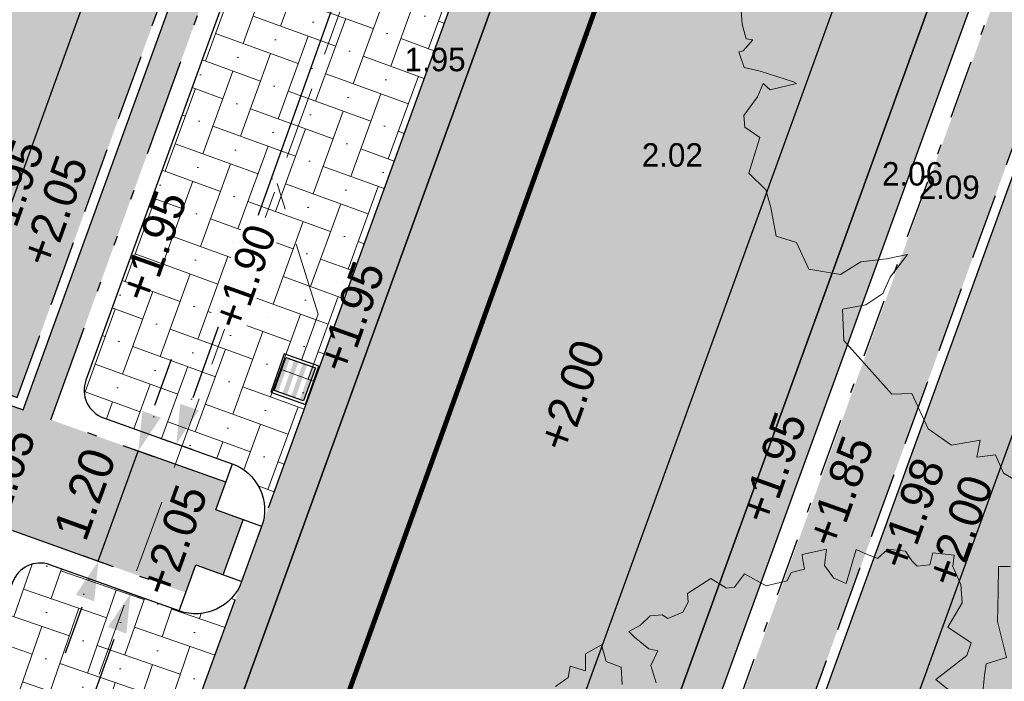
# Model space of a CAD drawing. Header units: metres. Extents: x 134157 to 138734, y 451157 to 455772.
# Tile 236 of 256: x 136431 to 136441, y 453449 to 453456. Entities that reach past the tile are written whole.
import ezdxf

# ---------------------------------------------------------------- set-up
doc = ezdxf.new("R2010")
doc.units = ezdxf.units.M
for name, pattern in [('CENTER__G5', [2.4, 1.5, -0.3, 0.3, -0.3]), ('DASHDOT__G2', [1.2, 0.6, -0.3, 0, -0.3]), ('HIDDEN__G5', [1.125, 0.75, -0.375]), ('TR18X20__G2', [2.5999999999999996, 1, -0.4, 0, -0.4, 0, -0.4, 0, -0.4])]:
    doc.linetypes.add(name, pattern=pattern)
doc.layers.add('-DR-alg-hulplijnen kantverharding asflast nieuwe fietsstraat', color=7, linetype='Continuous', true_color=0xff9429, plot=False)
doc.layers.add('-DR-alg-hulplijnen waterbergende groenvakken', color=141, linetype='Continuous', plot=False)
for name, color, linetype, lineweight in [('-DR-bs-boom', 253, 'Continuous', 13), ('-DR-nw-rio-HWA 125', 170, 'HIDDEN__G5', 13), ('-DR-nw-vh-arc-tegels 300x300x45', 253, 'Continuous', 9)]:
    doc.layers.add(name, color=color, linetype=linetype, lineweight=lineweight)
for name, color, linetype in [('-DR-bs-rio-DWA Jutfaseweg', 253, 'Continuous'), ('-DR-bs-txt-hoogtemaat', 253, 'Continuous'), ('-DR-nw-maatvoering', 3, 'Continuous'), ('-DR-nw-rio-HWA 160', 170, 'CENTER__G5'), ('-DR-nw-rio-straatkolk parkeervak', 1, 'Continuous'), ('-DR-nw-txt-hoogtemaat', 2, 'Continuous'), ('-DR-nw-vh-band 10x20 ob', 2, 'HIDDEN__G5'), ('-DR-nw-vh-band 18-20x25', 2, 'TR18X20__G2'), ('-DR-nw-vh-band 18-20x25 hoekblok R 0.50 uitwendig', 2, 'Continuous'), ('-DR-nw-vh-band 5-20x25', 2, 'DASHDOT__G2'), ('-DR-nw-vh-kantverharding', 3, 'Continuous')]:
    doc.layers.add(name, color=color, linetype=linetype)
doc.layers.add('-DR-nw-gr-arc-beplanting', color=7, linetype='Continuous', true_color=0xe5f0e7)
doc.layers.add('-DR-nw-gr-arc-gras', color=7, linetype='Continuous', true_color=0xb5d5a4)
for name, color, linetype, lineweight, true_color in [('-DR-nw-vh-arc-asfalt fietsstraat rood', 7, 'Continuous', 9, 0xdfbfc7), ('-DR-nw-vh-arc-sbs df Drainflow', 7, 'Continuous', 9, 0xb9747c), ('-DR-nw-vh-arc-sbs kf bruinrood rabat halfsteens', 7, 'Continuous', 9, 0xb88485)]:
    doc.layers.add(name, color=color, linetype=linetype, lineweight=lineweight, true_color=true_color)
doc.layers.add('-DR-nw-vh-arc-halfverharding stabilizer', color=7, linetype='Continuous', lineweight=9, true_color=0xe2e1c1, transparency=0.1)
doc.layers.add('-DR-nw-vh-kantverharding halfverharding stabilizer', color=7, linetype='Continuous', true_color=0xe2e1c1, transparency=0.1)
doc.styles.add('Drong', font='txt', dxfattribs={"height": 1.8})
doc.dimstyles.new('Drong', dxfattribs={"dimtxt": 1.8, "dimasz": 2.5, "dimexe": 0, "dimexo": 0, "dimgap": 0.9, "dimtad": 1, "dimzin": 0, "dimdsep": 46, "dimtxsty": 'Drong', "dimblk": 'dimblk-wit', "dimcen": 0, "dimse1": 1, "dimse2": 1, "dimclrd": 256, "dimclre": 1, "dimclrt": 7, "dimadec": 0, "dimazin": 0, "dimtfac": 1, "dimtmove": 0, "dimatfit": 3, "dimfxl": 1, "dimtolj": 1, "dimtzin": 0, "dimarcsym": 0})
pattern_1 = [(115.3356253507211, (136419.7180158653, 453326.2367068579), (-0.2236810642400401, -0.1059037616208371), [0.06, -0.187485]), (205.3356253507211, (136419.7180158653, 453326.2367068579), (0.1059037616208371, -0.22368106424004), [0.06, -0.187485])]

# ---------------------------------------------------------------- blocks, each defined once
blk = doc.blocks.new('Boom bestaand 1')
for points in [[(-0.4013764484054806, 0.2901714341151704), (-0.4056142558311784, 0.2802872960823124), (-0.3837182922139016, 0.2704032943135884), (-0.3589967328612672, 0.2591071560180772), (-0.3250928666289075, 0.2534590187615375), (-0.327212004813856, 0.2336908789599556), (-0.3180296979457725, 0.228042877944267), (-0.3010777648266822, 0.2188648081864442)], [(-0.2947208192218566, 0.2047446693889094), (-0.3321562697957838, 0.1849765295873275), (-0.3413385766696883, 0.2202768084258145), (-0.350520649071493, 0.2287488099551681), (-0.3724168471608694, 0.2146288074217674), (-0.3879560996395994, 0.2358089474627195), (-0.4042018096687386, 0.2414569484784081), (-0.4225661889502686, 0.2414569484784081), (-0.4315337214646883, 0.2467254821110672), (-0.4415591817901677, 0.229188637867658), (-0.4324549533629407, 0.2223948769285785), (-0.435986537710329, 0.2110987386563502), (-0.4423434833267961, 0.2082747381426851), (-0.4530205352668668, 0.2066837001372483), (-0.4612717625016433, 0.1920817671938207), (-0.457176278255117, 0.18003446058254), (-0.4670650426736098, 0.170150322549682), (-0.472715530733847, 0.1652082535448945), (-0.4472877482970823, 0.1440281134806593), (-0.4564700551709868, 0.1355561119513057), (-0.4705966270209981, 0.1320260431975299), (-0.4840167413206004, 0.1397921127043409), (-0.4882547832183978, 0.1171998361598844), (-0.4847231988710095, 0.1157878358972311), (-0.4748346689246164, 0.1136699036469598), (-0.4769535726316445, 0.1009617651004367), (-0.4713028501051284, 0.09460769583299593), (-0.4748346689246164, 0.0748395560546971), (-0.4931990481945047, 0.06071941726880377), (-0.4854294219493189, 0.04730521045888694), (-0.4875485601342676, 0.04024520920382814), (-0.5016751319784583, 0.03036107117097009), (-0.4974370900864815, 0.00494493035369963), (-0.4896674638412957, 0.002120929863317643), (-0.4832352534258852, -0.006023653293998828), (-0.4832352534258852, -0.0211265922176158), (-0.4885680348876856, -0.02468023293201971), (-0.4921233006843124, -0.03534115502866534), (-0.4876793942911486, -0.04689045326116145), (-0.4867905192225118, -0.05932826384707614), (-0.4796799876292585, -0.05666299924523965), (-0.4645700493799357, -0.04866734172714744), (-0.459237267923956, -0.04156006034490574), (-0.449460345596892, -0.05310935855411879), (-0.4325726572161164, -0.05488624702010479)], [(-0.4438616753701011, -0.08442230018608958), (-0.4591129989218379, -0.0788789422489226), (-0.4694125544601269, -0.08976781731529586), (-0.4852582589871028, -0.08739209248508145), (-0.4834755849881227, -0.1044182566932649), (-0.4690165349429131, -0.1107536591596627), (-0.4787219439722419, -0.1222364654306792), (-0.4698088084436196, -0.1279778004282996), (-0.4666397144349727, -0.1420344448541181)], [(-0.1899934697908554, -0.4440884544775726), (-0.1778364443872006, -0.4484763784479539), (-0.1639910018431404, -0.4505016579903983), (-0.1606139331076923, -0.4451010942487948), (-0.1548731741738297, -0.4572524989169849), (-0.1555486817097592, -0.4613030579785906), (-0.1400145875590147, -0.4626531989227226), (-0.1312346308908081, -0.4505016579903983), (-0.1096221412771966, -0.4258612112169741), (-0.1072582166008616, -0.4238359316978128), (-0.1116481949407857, -0.448814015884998), (-0.1194152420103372, -0.4525269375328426), (-0.1102974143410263, -0.4619780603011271), (-0.09917651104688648, -0.4806846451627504), (-0.0889794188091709, -0.4840821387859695), (-0.07470325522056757, -0.4752485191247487), (-0.04819058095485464, -0.4976722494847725), (-0.02779592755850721, -0.489518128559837), (-0.01080061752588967, -0.4915566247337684), (0.01571205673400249, -0.4976722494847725), (0.02862852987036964, -0.4827231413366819), (0.05582116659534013, -0.4820436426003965), (0.071993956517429, -0.4570290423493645), (0.06901628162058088, -0.4348673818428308), (0.07565379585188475, -0.4119102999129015), (0.07964846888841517, -0.3923569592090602), (0.09273351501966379, -0.4155685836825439), (0.1039107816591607, -0.4277820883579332), (0.107454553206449, -0.4465849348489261), (0.1024933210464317, -0.4680038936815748), (0.1298861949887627, -0.4784885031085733), (0.1932751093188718, -0.4575098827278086), (0.2000920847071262, -0.4399570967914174), (0.2363148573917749, -0.4392229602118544), (0.2586511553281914, -0.4253239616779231), (0.2652219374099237, -0.3991058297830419), (0.2784183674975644, -0.4080994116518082), (0.2832172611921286, -0.3913114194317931), (0.3018123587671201, -0.3913114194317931), (0.326405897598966, -0.3733243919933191)]]:
    blk.add_lwpolyline(points)
blk = doc.blocks.new('*U659')
h = blk.add_hatch(color=256)
h.dxf.hatch_style = 1
h.paths.add_polyline_path([(-0.1584753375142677, 0.4662534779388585), (-0.1982552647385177, 0.4803013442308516), (-0.317714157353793, 0.1420246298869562), (-0.2779342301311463, 0.127976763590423)])
h.paths.add_polyline_path([(-0.07007549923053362, 0.435035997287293), (-0.114275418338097, 0.4506447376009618), (-0.2337343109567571, 0.1123680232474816), (-0.1895343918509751, 0.0967592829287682)])
h.paths.add_polyline_path([(0.01832433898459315, 0.4038185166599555), (-0.02587558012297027, 0.4194272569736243), (-0.1453344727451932, 0.08115054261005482), (-0.1011345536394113, 0.06554180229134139)])
h.paths.add_polyline_path([(0.1023041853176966, 0.3741619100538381), (0.06252425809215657, 0.3882097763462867), (-0.05693463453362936, 0.04993306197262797), (-0.0171547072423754, 0.03588519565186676)])
for points in [[(0, 0), (0.138189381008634, 0.391316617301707), (-0.2154099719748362, 0.5161865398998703), (-0.3535993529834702, 0.1248699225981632)], [(-0.0171547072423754, 0.03588519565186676), (-0.317714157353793, 0.1420246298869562), (-0.1982552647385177, 0.4803013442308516), (0.1023041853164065, 0.3741619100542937)]]:
    blk.add_lwpolyline(points, close=True)
blk = doc.blocks.new('dimblk-wit')
at = {"color": 7}
blk.add_line((2.842170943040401e-14, -0.3333333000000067), (-2.842170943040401e-14, 0.3333333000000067), dxfattribs=at)
blk.add_solid([(0, 0), (-0.7999999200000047, 0.1999999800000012), (-0.7999999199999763, -0.1999999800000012)], dxfattribs=at)
blk = doc.blocks.new('*D708')
at = {"layer": '-DR-nw-maatvoering', "lineweight": -2, "transparency": 16777216}
blk.add_line((136444.2290497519, 453483.4437334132), (136433.0558796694, 453452.1770357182), dxfattribs=at)
at = {"layer": 'Defpoints', "color": 0, "transparency": 16777216}
for p in [(136444.5977402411, 453483.842947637), (136432.8876247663, 453451.7061957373), (136433.0880603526, 453451.6345699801)]:
    blk.add_point(p, dxfattribs=at)
at = {"layer": '-DR-nw-maatvoering', "lineweight": -2, "transparency": 16777216, "xscale": 0.5, "yscale": 0.5, "zscale": 0.5}
for p, rotation in [((136444.3973046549, 453483.9145733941), 70.33562535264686), ((136432.8876247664, 453451.7061957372), 250.3356253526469)]:
    blk.add_blockref('dimblk-wit', p, dxfattribs=dict(at, rotation=rotation))
at = {"layer": '-DR-nw-maatvoering', "color": 7, "transparency": 16777216, "insert": (136438.2999829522, 453467.9327705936), "char_height": 0.36, "attachment_point": 5, "rotation": 70.33562535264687, "style": 'Drong'}
blk.add_mtext('\\A1;34.20', dxfattribs=at)
blk = doc.blocks.new('*D709')
at = {"layer": '-DR-nw-maatvoering', "lineweight": -2, "transparency": 16777216}
blk.add_line((136432.248531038, 453449.7036033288), (136426.5488731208, 453434.0125736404), dxfattribs=at)
at = {"layer": 'Defpoints', "color": 0, "transparency": 16777216}
for p in [(136432.4192393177, 453450.1735593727), (136426.3781648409, 453433.5426175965), (136426.3781648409, 453433.5426175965)]:
    blk.add_point(p, dxfattribs=at)
at = {"layer": '-DR-nw-maatvoering', "lineweight": -2, "transparency": 16777216, "xscale": 0.5, "yscale": 0.5, "zscale": 0.5}
for p, rotation in [((136432.4192393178, 453450.1735593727), 70.036797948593), ((136426.378164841, 453433.5426175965), 250.036797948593)]:
    blk.add_blockref('dimblk-wit', p, dxfattribs=dict(at, rotation=rotation))
at = {"layer": '-DR-nw-maatvoering', "color": 7, "transparency": 16777216, "insert": (136429.0568632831, 453441.9822590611), "char_height": 0.36, "attachment_point": 5, "rotation": 70.03679794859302, "style": 'Drong'}
blk.add_mtext('\\A1;17.70', dxfattribs=at)
blk = doc.blocks.new('*D2193')
at = {"layer": '-DR-nw-maatvoering', "lineweight": -2, "transparency": 16777216}
for p, q in [((136432.6685489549, 453452.1030573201), (136432.8388129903, 453452.5731744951)), ((136432.0896475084, 453450.5046486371), (136432.4982849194, 453451.6329401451)), ((136431.919383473, 453450.0345314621), (136431.7491194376, 453449.5644142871))]:
    blk.add_line(p, q, dxfattribs=at)
at = {"layer": 'Defpoints', "color": 0, "transparency": 16777216}
for p in [(136432.4982849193, 453451.632940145), (136432.4982849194, 453451.632940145), (136432.0896475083, 453450.5046486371)]:
    blk.add_point(p, dxfattribs=at)
at = {"layer": '-DR-nw-maatvoering', "lineweight": -2, "transparency": 16777216, "xscale": 0.5, "yscale": 0.5, "zscale": 0.5}
for p, rotation in [((136432.4982849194, 453451.6329401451), 250.0909497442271), ((136432.0896475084, 453450.5046486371), 70.09094974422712)]:
    blk.add_blockref('dimblk-wit', p, dxfattribs=dict(at, rotation=rotation))
at = {"layer": '-DR-nw-maatvoering', "color": 7, "transparency": 16777216, "insert": (136431.9520102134, 453451.1926418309), "char_height": 0.36, "attachment_point": 5, "rotation": 70.09094974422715, "style": 'Drong'}
blk.add_mtext('\\A1;1.20', dxfattribs=at)

msp = doc.modelspace()

# ---------------------------------------------------------------- hatches: boundary and pattern name
at = {"layer": '-DR-nw-gr-arc-beplanting'}
h = msp.add_hatch(color=256, dxfattribs=at)
h.dxf.hatch_style = 1
h.paths.add_polyline_path([(136435.0505510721, 453462.6262486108), (136433.6304896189, 453463.1337082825), (136429.8779247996, 453452.6755203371), (136431.260646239, 453452.1814041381)])
at = {"layer": '-DR-nw-gr-arc-gras', "transparency": 33554687}
h = msp.add_hatch(dxfattribs=at)
h.set_pattern_fill('AGR-BOLLEN', color=256, scale=0.1, pattern_type=2)
h.set_pattern_definition(pattern_1)
edge = h.paths.add_edge_path()
edge.add_arc((-7000776.809524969, 3043164.567559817), 7592527.997363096, 340.0567505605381, 340.0572256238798)
edge.add_line((136455.7815594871, 453494.2542758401), (136455.1236032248, 453494.4934109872))
edge.add_arc((380495.2223584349, 364992.5484406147), 259592.3035530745, 160.0666568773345, 160.0804453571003)
edge.add_line((136433.832290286, 453435.7615323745), (136433.813485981, 453435.768343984))
edge.add_line((136433.813485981, 453435.768343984), (136432.1794965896, 453431.2550945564))
edge.add_line((136432.1794965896, 453431.2550945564), (136432.198303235, 453431.2482893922))
edge.add_line((136432.198303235, 453431.2482893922), (136431.6776287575, 453429.8696050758))
edge.add_line((136431.6776287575, 453429.8696050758), (136432.3363505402, 453429.6312341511))
edge.add_line((136432.3363505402, 453429.6312341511), (136434.3092713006, 453435.0765756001))
h = msp.add_hatch(dxfattribs=at)
h.set_pattern_fill('AGR-BOLLEN', color=256, scale=0.1, pattern_type=2)
h.set_pattern_definition(pattern_1)
edge = h.paths.add_edge_path()
edge.add_line((136486.7030920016, 453573.6087743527), (136485.7630611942, 453573.9498639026))
edge.add_line((136485.7630611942, 453573.9498639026), (136435.7588951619, 453436.1401403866))
edge.add_arc((149594.4053380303, 448661.5340770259), 13998.10127369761, 160.0567307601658, 160.2977033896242)
edge.add_line((136415.7944574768, 453380.7558908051), (136415.2888679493, 453379.3437739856))
edge.add_line((136415.2888679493, 453379.3437739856), (136417.827, 453378.5290000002))
edge.add_line((136417.827, 453378.5290000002), (136420.5020000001, 453386.1220000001))
edge.add_line((136420.5020000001, 453386.1220000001), (136418.9871024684, 453386.7016044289))
edge.add_arc((149703.627760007, 448622.0326909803), 14113.24722573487, 160.0572265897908, 160.2691215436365, ccw=False)
edge.add_line((136436.698916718, 453435.7990253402), (136486.7030920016, 453573.6087743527))
at = {"layer": '-DR-nw-vh-arc-asfalt fietsstraat rood', "transparency": 33554687}
h = msp.add_hatch(color=256, dxfattribs=at)
h.dxf.hatch_style = 1
edge = h.paths.add_edge_path()
edge.add_arc((137987.7467455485, 453337.2025435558), 1495.400000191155, 160.0946501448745, 161.0347260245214)
edge.add_arc((135150.599574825, 454312.1876383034), 1504.600000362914, 340.0567307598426, 341.034726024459, ccw=False)
edge.add_line((136564.9699280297, 453798.9843013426), (136431.2485721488, 453430.4479765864))
edge.add_line((136431.2485721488, 453430.4479765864), (136427.2999171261, 453431.8791033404))
edge.add_line((136427.2999171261, 453431.8791033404), (136429.6486940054, 453438.3572199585))
edge.add_line((136429.6486940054, 453438.3572199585), (136561.0217986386, 453800.4168774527))
edge.add_arc((135150.5995746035, 454312.1876383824), 1500.400000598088, 340.0567307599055, 341.0347260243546)
edge.add_line((136569.551446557, 453824.5650928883), (136577.738336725, 453847.767375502))
edge.add_line((136577.738336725, 453847.767375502), (136586.3288476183, 453871.4914783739))
edge.add_line((136586.3288476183, 453871.4914783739), (136590.2290830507, 453869.9266325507))
edge.add_line((136590.2290830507, 453869.9266325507), (136581.6874133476, 453846.3374126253))
at = {"layer": '-DR-nw-vh-arc-halfverharding stabilizer'}
h = msp.add_hatch(dxfattribs=at)
h.set_pattern_fill('GRAVEL', color=256, scale=0.03)
h.set_pattern_definition([(228.0127875, (0.54864, 0.7619999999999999), (-6.096000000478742, -6.857999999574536), [0.102516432, -10.1491450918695]), (184.969741, (0.4800599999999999, 0.6858), (9.143999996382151, 0.7620000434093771), [0.175921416, -17.41621466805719]), (132.5104471, (0.3048, 0.6705599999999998), (7.620000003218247, -8.381999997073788), [0.124044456, -12.28041683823]), (267.273689, (0.00762, 0.4800599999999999), (0.7620000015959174, 15.23999999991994), [0.160201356, -15.8599312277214]), (292.83365418, (0, 0.32004), (-3.810000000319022, 9.143999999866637), [0.15709011, -15.5519423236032]), (357.2736889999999, (0.06096, 0.17526), (-15.23999999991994, 0.7620000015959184), [0.160201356, -15.8599312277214]), (37.69424047, (0.22098, 0.16764), (-9.905999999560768, -7.620000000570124), [0.211858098, -20.9739345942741]), (72.25532837, (0.38862, 0.29718), (5.334000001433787, 16.76399999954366), [0.200015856, -19.8015769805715]), (121.42956562, (0.4495799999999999, 0.48768), (-6.096000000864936, 9.905999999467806), [0.1607439, -15.9136637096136]), (175.2363583, (0.36576, 0.6248400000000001), (8.381999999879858, -0.7620000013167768), [0.183513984, -8.992181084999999]), (222.3974378, (0.18288, 0.64008), (-9.143999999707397, -8.382000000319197), [0.237323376, -23.4950317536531]), (138.81407483, (0.7619999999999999, 0.47244), (-5.333999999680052, 4.572000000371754), [0.08100136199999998, -8.0191697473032]), (171.4692344, (0.70104, 0.52578), (9.906000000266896, -1.523999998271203), [0.154104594, -15.256391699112]), (225, (0.54864, 0.54864), (-1.06581410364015e-16, -0.7620000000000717), [0.107762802, -0.9698679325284]), (203.19859051, (0.4953, 0.64008), (3.810000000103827, 1.5239999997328), [0.05803239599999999, -5.745186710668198]), (291.80140949, (0.44196, 0.61722), (-0.7620000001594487, 2.285999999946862), [0.082069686, -4.021425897]), (30.96375653, (0.47244, 0.5410200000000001), (2.286000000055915, 1.523999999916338), [0.133295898, -4.309889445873]), (161.56505118, (0.5867399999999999, 0.6096), (1.524000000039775, -0.761999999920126), [0.096386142, -2.3132694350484]), (16.389540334, (0, 0.61722), (7.620000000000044, 2.286000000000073), [0.1350264, -13.3676480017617]), (70.34617594, (0.12954, 0.65532), (-3.048000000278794, -8.381999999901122), [0.113279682, -11.21466470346]), (293.19859051, (0.5867399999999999, 0.7619999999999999), (-1.523999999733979, 3.810000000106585), [0.11606403, -5.687155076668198]), (343.6104596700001, (0.6324599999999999, 0.65532), (-7.620000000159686, 2.285999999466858), [0.1350264, -13.367648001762]), (339.44395478, (0, 0.14478), (-3.809999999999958, 1.524000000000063), [0.1302105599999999, -6.3803202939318]), (294.7751406, (0.12192, 0.09906), (-3.810000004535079, 8.381999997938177), [0.109101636, -10.801078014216]), (66.80140949, (0.59436, 0), (1.523999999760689, 3.810000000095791), [0.11606403, -5.687155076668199]), (17.35402464, (0.64008, 0.10668), (-9.905999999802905, -3.048000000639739), [0.127734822, -12.64571279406]), (69.44395478, (0.22098, 0), (-1.524000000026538, -3.809999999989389), [0.06510527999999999, -6.445425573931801]), (101.309932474, (0.54864, 0), (-0.7620000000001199, 3.048000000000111), [0.03885437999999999, -3.8465984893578]), (165.963756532, (0.5410200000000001, 0.0381), (2.285999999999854, -0.7619999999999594), [0.15709011, -2.9847163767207]), (186.00900596, (0.38862, 0.0762), (7.61999999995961, 0.762000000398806), [0.1455801, -14.4124094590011]), (303.69006753, (0.47244, 0.47244), (-0.7620000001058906, 1.523999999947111), [0.109897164, -2.637532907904]), (353.15722659, (0.5334, 0.3809999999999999), (12.9540000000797, -1.523999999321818), [0.191867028, -18.9948027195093]), (60.9453959, (0.7239, 0.35814), (-3.048000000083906, -5.333999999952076), [0.078452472, -7.766817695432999]), (90, (0.7619999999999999, 0.42672), (-0.7619999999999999, 0.7619999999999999), [0.04572, -0.7162799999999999]), (120.25643716, (0.37338, 0.09906), (3.047999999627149, -5.334000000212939), [0.105860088, -10.48018223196]), (48.01278749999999, (0.32004, 0.1905), (6.096000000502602, 6.857999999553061), [0.205032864, -10.0466286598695]), (0, (0.4572, 0.3429), (0.7619999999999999, 0.7619999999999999), [0.19812, -0.5638799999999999]), (325.3048465, (0.65532, 0.3429), (7.620000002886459, -5.333999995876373), [0.120482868, -11.927795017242]), (254.0546040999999, (0.75438, 0.27432), (-0.761999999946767, -3.048000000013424), [0.110948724, -5.4364950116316]), (207.64597536, (0.7239, 0.16764), (-14.478000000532, -7.619999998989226), [0.18064353, -17.8837393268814]), (175.42607874, (0.5638799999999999, 0.08381999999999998), (-9.905999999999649, 0.7619999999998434), [0.191108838, -18.919753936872])])
h.paths.add_polyline_path([(136435.7588943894, 453436.1401382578), (136441.0012965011, 453450.5880141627), (136443.7471601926, 453458.1555179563), (136442.9043801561, 453458.471449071), (136440.155265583, 453450.8949959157), (136434.9128665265, 453436.4471184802)])
at = {"layer": '-DR-nw-vh-arc-sbs df Drainflow'}
h = msp.add_hatch(dxfattribs=at)
h.set_pattern_fill('AVH-SBS_KEIFORMAAT_ELLEBOOG_01', color=256, scale=3, angle=250, pattern_type=2)
h.set_pattern_definition([(250, (0, 0), (0.3845138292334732, 0.179301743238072), [0.8999999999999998, -0.3]), (340, (-0.2052120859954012, -0.5638155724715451), (0.3845138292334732, 0.179301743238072), [0.8999999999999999, -0.3]), (250, (0.0383478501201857, -0.3332108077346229), (0.3845138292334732, 0.179301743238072), [0, -1.2]), (250, (0.02539267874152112, -0.8073755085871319), (0.3845138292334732, 0.179301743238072), [0, -1.2])])
edge = h.paths.add_edge_path()
edge.add_arc((136432.2446056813, 453452.2545585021), 0.2999999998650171, 160.0567307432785, 250.335625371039)
edge.add_line((136432.1436527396, 453451.9720545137), (136433.4583532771, 453451.502245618))
edge.add_arc((136433.2900983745, 453451.0314056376), 0.4999999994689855, -19.94203965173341, 70.33562537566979, ccw=False)
edge.add_line((136433.7601174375, 453450.8608709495), (136437.2726580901, 453460.5413094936))
edge.add_line((136437.2726580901, 453460.5413094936), (136435.2030345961, 453461.2874189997))
edge.add_line((136435.2030345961, 453461.2874189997), (136431.9625964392, 453452.3568853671))
h = msp.add_hatch(dxfattribs=at)
h.set_pattern_fill('AVH-SBS_KEIFORMAAT_ELLEBOOG_01', color=256, scale=3, angle=71, pattern_type=2)
h.set_pattern_definition([(71, (0, 0), (-0.3813260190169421, -0.185985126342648), [0.8999999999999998, -0.3]), (161, (0.1953408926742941, 0.5673111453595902), (-0.3813260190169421, -0.185985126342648), [0.8999999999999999, -0.3]), (71, (-0.0441573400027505, 0.3324907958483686), (-0.3813260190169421, -0.185985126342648), [0, -1.2]), (71, (-0.0394794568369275, 0.8068093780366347), (-0.3813260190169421, -0.185985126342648), [0, -1.2])])
edge = h.paths.add_edge_path()
edge.add_line((136427.1816790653, 453432.719829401), (136429.2726816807, 453438.493655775))
edge.add_line((136429.2726816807, 453438.493655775), (136433.5577474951, 453450.2960111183))
edge.add_arc((136433.0852220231, 453450.4719248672), 0.504208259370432, 250.5329632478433, 339.58049823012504, ccw=False)
edge.add_line((136432.9171873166, 453449.9965404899), (136431.5956557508, 453450.4687904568))
edge.add_arc((136431.4942004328, 453450.1864656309), 0.3000008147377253, 70.23375988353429, 160.056666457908)
edge.add_line((136431.2121905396, 453450.2887930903), (136427.2046139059, 453439.2440527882))
edge.add_arc((149594.4041399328, 448661.53450876), 14007.20000018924, 160.0567307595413, 160.0785808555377)
edge.add_arc((136425.665610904, 453434.1200940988), 0.2999999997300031, 160.0785809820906, 250.0777628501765)
edge.add_line((136425.5633875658, 453433.8380473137), (136426.8819308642, 453433.3601624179))
edge.add_arc((136426.7115586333, 453432.8900844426), 0.4999999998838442, -19.907954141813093, 70.07776280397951, ccw=False)
at = {"layer": '-DR-nw-vh-arc-sbs kf bruinrood rabat halfsteens', "transparency": 33554687}
h = msp.add_hatch(color=256, dxfattribs=at)
h.dxf.hatch_style = 1
h.paths.add_polyline_path([(136429.6486940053, 453438.3572199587), (136437.6489532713, 453460.4056532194), (136437.2726580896, 453460.5413094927), (136433.8293244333, 453451.0516029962), (136433.4882348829, 453450.1115721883), (136429.2726816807, 453438.493655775), (136427.1816790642, 453432.7198294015), (136427.5554583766, 453432.5843892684, -0.0001096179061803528)])
h = msp.add_hatch(color=256, dxfattribs=at)
h.dxf.hatch_style = 1
h.paths.add_polyline_path([(136433.9728357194, 453436.7882080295), (136441.9763478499, 453458.8456060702), (136441.6000526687, 453458.9812623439), (136433.5968233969, 453436.9246438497, 0.00010961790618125), (136431.5042155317, 453431.1535444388), (136431.8802876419, 453431.0172735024, -0.0001096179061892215)])
at = {"layer": '-DR-nw-vh-arc-tegels 300x300x45'}
h = msp.add_hatch(dxfattribs=at)
h.set_pattern_fill('AVH-TEGEL_200X200_HALFST', color=256, scale=2, angle=71, pattern_type=2)
h.set_pattern_definition([(71, (0, 0), (-0.05887645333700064, 0.443321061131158), [0.4, -0.4]), (161, (0, 0), (-0.1302272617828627, -0.3782074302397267), [])])
h.paths.add_polyline_path([(136429.3444944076, 453451.4856304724), (136430.9113817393, 453450.9257024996), (136427.4674636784, 453441.43237062), (136425.9336983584, 453441.9804624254)], flags=16)
h.paths.add_polyline_path([(136429.3445117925, 453451.1896013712), (136430.7197191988, 453450.6906082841), (136427.4607290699, 453441.7463186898), (136426.1241240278, 453442.2259406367)], flags=0)
h.paths.add_polyline_path([(136429.7497939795, 453452.6151147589), (136433.5729486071, 453463.2604637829), (136435.1795171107, 453462.6863557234), (136431.3207059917, 453452.0537485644)], flags=16)
h.paths.add_polyline_path([(136429.9524644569, 453452.8838370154), (136433.5746509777, 453463.0725578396), (136434.9925478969, 453462.5658716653), (136431.3336739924, 453452.3826660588)], flags=0)
h.paths.add_polyline_path([(136433.9777225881, 453464.3901358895), (136438.2650914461, 453476.3356330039), (136439.9171573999, 453475.7452664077), (136435.5858128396, 453463.8154840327)], flags=16)
h.paths.add_polyline_path([(136434.1664177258, 453464.6154356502), (136438.3254843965, 453476.2078583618), (136439.788878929, 453475.6849135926), (136435.5865051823, 453464.1079666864)], flags=0)
edge = h.paths.add_edge_path()
edge.add_line((136433.5721112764, 453450.9290888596), (136433.2910304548, 453451.0310788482))
edge.add_line((136433.2910304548, 453451.0310788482), (136433.3595444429, 453451.2220623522))
edge.add_line((136433.3595444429, 453451.2220623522), (136433.3593090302, 453451.2221477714))
edge.add_line((136433.3593090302, 453451.2221477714), (136433.3931206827, 453451.3131701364))
edge.add_line((136433.3931206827, 453451.3131701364), (136431.6039075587, 453451.9525463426))
edge.add_line((136431.6039075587, 453451.9525463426), (136431.6755773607, 453452.1522271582))
edge.add_line((136431.6755773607, 453452.1522271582), (136443.4072256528, 453484.4842373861))
edge.add_line((136443.4072256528, 453484.4842373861), (136445.1953695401, 453483.8399428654))
edge.add_line((136445.1953695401, 453483.8399428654), (136445.2970640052, 453484.1221807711))
edge.add_line((136445.2970640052, 453484.1221807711), (136445.5790732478, 453484.0198539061))
edge.add_line((136445.5790732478, 453484.0198539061), (136446.108141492, 453485.4779473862))
edge.add_line((136446.108141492, 453485.4779473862), (136445.8731337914, 453485.5632197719))
edge.add_line((136445.8731337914, 453485.5632197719), (136446.026623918, 453485.9862331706))
edge.add_line((136446.026623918, 453485.9862331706), (136445.6976131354, 453486.1056145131))
edge.add_line((136445.6976131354, 453486.1056145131), (136438.6467251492, 453488.6712816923))
edge.add_line((136438.6467251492, 453488.6712816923), (136438.0155513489, 453486.9337549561))
edge.add_line((136438.0155513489, 453486.9337549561), (136439.1819418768, 453486.511553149))
edge.add_line((136439.1819418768, 453486.511553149), (136437.7227891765, 453482.4734198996))
edge.add_line((136437.7227891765, 453482.4734198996), (136436.7070624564, 453482.8404338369))
edge.add_line((136436.7070624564, 453482.8404338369), (136435.7185769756, 453480.0489155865))
edge.add_line((136435.7185769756, 453480.0489155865), (136436.7201438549, 453479.698650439))
edge.add_line((136436.7201438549, 453479.698650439), (136435.2759641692, 453475.7019202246))
edge.add_line((136435.2759641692, 453475.7019202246), (136434.2602303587, 453476.0689485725))
edge.add_line((136434.2602303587, 453476.0689485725), (136433.285751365, 453473.2840013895))
edge.add_line((136433.285751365, 453473.2840013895), (136434.2733117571, 453472.9271651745))
edge.add_line((136434.2733117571, 453472.9271651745), (136432.8291315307, 453468.9304347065))
edge.add_line((136432.8291315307, 453468.9304347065), (136431.8133982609, 453469.2974633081))
edge.add_line((136431.8133982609, 453469.2974633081), (136430.8389192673, 453466.5125161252))
edge.add_line((136430.8389192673, 453466.5125161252), (136431.8264799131, 453466.1556793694))
edge.add_line((136431.8264799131, 453466.1556793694), (136430.3822928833, 453462.1589641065))
edge.add_line((136430.3822928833, 453462.1589641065), (136429.3665661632, 453462.5259780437))
edge.add_line((136429.3665661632, 453462.5259780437), (136428.4156084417, 453459.7325438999))
edge.add_line((136428.4156084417, 453459.7325438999), (136429.3845617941, 453459.3824263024))
edge.add_line((136429.3845617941, 453459.3824263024), (136427.9354673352, 453455.3874641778))
edge.add_line((136427.9354673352, 453455.3874641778), (136426.9197340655, 453455.7544927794))
edge.add_line((136426.9197340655, 453455.7544927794), (136425.968776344, 453452.9610586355))
edge.add_line((136425.968776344, 453452.9610586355), (136426.9328154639, 453452.6127093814))
edge.add_line((136426.9328154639, 453452.6127093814), (136425.4886352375, 453448.6159789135))
edge.add_line((136425.4886352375, 453448.6159789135), (136424.4729019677, 453448.9830075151))
edge.add_line((136424.4729019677, 453448.9830075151), (136423.4984376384, 453446.1980668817))
edge.add_line((136423.4984376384, 453446.1980668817), (136424.4859836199, 453445.8412235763))
edge.add_line((136424.4859836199, 453445.8412235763), (136420.4560000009, 453435.0110000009))
edge.add_line((136420.4560000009, 453435.0110000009), (136419.5645794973, 453432.5325718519))
edge.add_line((136419.5645794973, 453432.5325718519), (136425.4878116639, 453430.4021527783))
edge.add_line((136425.4878116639, 453430.4021527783), (136425.992576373, 453431.8146727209))
edge.add_line((136425.992576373, 453431.8146727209), (136426.0598783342, 453432.0030087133))
edge.add_line((136426.0598783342, 453432.0030087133), (136426.6325113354, 453431.7983780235))
edge.add_arc((149594.4049612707, 448661.5342113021), 14005.20087373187, 160.0818529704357, 160.0861629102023, ccw=False)
edge.add_line((136426.9913804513, 453432.7888791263), (136426.7114912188, 453432.8904367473))
edge.add_line((136426.7114912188, 453432.8904367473), (136426.81371295, 453433.1721562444))
edge.add_line((136426.81371295, 453433.1721562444), (136425.0251757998, 453433.8203828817))
edge.add_line((136425.0251757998, 453433.8203828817), (136431.1930400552, 453450.8250517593))
edge.add_line((136431.1930400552, 453450.8250517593), (136432.9854060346, 453450.1845488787))
edge.add_line((136432.9854060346, 453450.1845488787), (136433.0877320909, 453450.466555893))
edge.add_line((136433.0877320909, 453450.466555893), (136433.367453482, 453450.3650591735))
edge.add_line((136433.367453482, 453450.3650591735), (136433.5721112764, 453450.9290888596))

# ---------------------------------------------------------------- linework, layer by layer
at = {"layer": '-DR-alg-hulplijnen kantverharding asflast nieuwe fietsstraat'}
for points in [[(136615.5574884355, 453953.711278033), (136612.5988155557, 453946.9774368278), (136593.3968481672, 453893.9480587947), (136588.980006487, 453881.7567302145), (136586.9296896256, 453874.6504554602, -0.01588767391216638), (136585.9525370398, 453871.6277406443), (136586.3288476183, 453871.4914783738), (136577.7383367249, 453847.7673755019, 0.004101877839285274), (136569.551446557, 453824.5650928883, -0.004267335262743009), (136561.0217986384, 453800.4168774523), (136429.6486940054, 453438.3572199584, 0.002151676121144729), (136389.0241510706, 453324.8767131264), (136377.1192577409, 453291.1651317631), (136363.7665480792, 453256.9101376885), (136363.728095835, 453256.80125087)], [(136620.467022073, 453951.9335331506), (136618.8898399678, 453946.4661328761, -0.01664357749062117), (136617.8615883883, 453943.301182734), (136595.3671784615, 453881.1791853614, -0.01664357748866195), (136594.1306749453, 453878.0896433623), (136591.8416891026, 453872.87998761, 0.01163646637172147), (136590.9554707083, 453870.7283732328), (136590.605185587, 453869.7904456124), (136590.2290830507, 453869.9266325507), (136581.6874133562, 453846.3374126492, 0.004101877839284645), (136573.5234525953, 453823.2001137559, -0.004267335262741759), (136564.9699280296, 453798.9843013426), (136433.5968233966, 453436.9246438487, 0.002151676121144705), (136392.9844638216, 453323.4781699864), (136381.0570405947, 453289.7027897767), (136367.704330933, 453255.4477957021), (136367.6831793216, 453255.3878998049)]]:
    msp.add_lwpolyline(points, format="xyb", dxfattribs=at)
at = {"layer": '-DR-alg-hulplijnen waterbergende groenvakken', "flags": 128}
msp.add_lwpolyline([(136430.5691916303, 453452.4284957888), (136434.3405190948, 453462.8799788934)], dxfattribs=at)
at = {"layer": '-DR-bs-rio-DWA Jutfaseweg', "const_width": 0.05, "flags": 128}
msp.add_lwpolyline([(136429.0232717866, 453433.5741283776), (136450.0082717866, 453491.7151283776)], dxfattribs=at)
at = {"layer": '-DR-nw-rio-HWA 125'}
for points in [[(136421.7203480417, 453420.8012929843), (136435.6884935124, 453459.2284494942)], [(136434.1686136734, 453452.5634535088), (136434.3368685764, 453453.0342934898), (136433.9184056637, 453454.372006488)]]:
    msp.add_lwpolyline(points, dxfattribs=at)
at = {"layer": '-DR-nw-rio-HWA 160', "const_width": 0.1, "flags": 128}
msp.add_lwpolyline([(136451.9270864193, 453484.6648794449), (136436.3931857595, 453441.6389990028)], dxfattribs=at)
at = {"layer": '-DR-nw-vh-band 10x20 ob', "ltscale": 0.9}
msp.add_lwpolyline([(136432.387377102, 453429.7724026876, -0.0002447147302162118), (136434.8188634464, 453436.4812274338), (136455.7307132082, 453494.1135501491)], format="xyb", dxfattribs=at)
msp.add_lwpolyline([(136433.6304871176, 453463.1337091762), (136429.8777370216, 453452.6755874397), (136431.260646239, 453452.181404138), (136435.0505510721, 453462.6262486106)], close=True, dxfattribs=at)
at = {"layer": '-DR-nw-vh-band 18-20x25'}
for points in [[(136433.3933565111, 453451.313085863), (136431.6032133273, 453451.9527944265), (136443.4072256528, 453484.4842373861), (136445.1953695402, 453483.8399428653)], [(136433.3674534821, 453450.3650591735), (136433.5721112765, 453450.9290888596)], [(136426.813781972, 453433.1721312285), (136425.0251757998, 453433.8203828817), (136431.1938889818, 453450.8247483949), (136432.9854060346, 453450.1845488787)]]:
    msp.add_lwpolyline(points, dxfattribs=at)
at = {"layer": '-DR-nw-vh-band 18-20x25 hoekblok R 0.50 uitwendig'}
for points in [[(136433.7610458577, 453450.8605340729), (136433.2910304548, 453451.0310788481), (136433.461575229, 453451.5010942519)], [(136432.9171873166, 453449.9965404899), (136433.0877320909, 453450.466555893), (136433.5577474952, 453450.2960111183)]]:
    msp.add_lwpolyline(points, dxfattribs=at)
at = {"layer": '-DR-nw-vh-band 5-20x25'}
msp.add_lwpolyline([(136432.0690294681, 453430.9510857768, -0.0001095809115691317), (136434.1608418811, 453436.7199901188), (136454.731653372, 453493.4124233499)], format="xyb", dxfattribs=at)
at = {"layer": '-DR-nw-vh-kantverharding'}
for points in [[(136363.728095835, 453256.80125087), (136363.7665480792, 453256.9101376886), (136377.1192577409, 453291.1651317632), (136389.0241510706, 453324.8767131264, -0.002151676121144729), (136429.6486940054, 453438.3572199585), (136561.0217986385, 453800.4168774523, 0.004267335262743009), (136569.551446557, 453824.5650928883, -0.004101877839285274), (136577.738336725, 453847.767375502), (136586.3288476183, 453871.4914783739), (136585.9525370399, 453871.6277406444)], [(136367.6831793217, 453255.3878998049), (136367.704330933, 453255.4477957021), (136381.0570405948, 453289.7027897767), (136392.9844638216, 453323.4781699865, -0.002151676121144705), (136433.5968233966, 453436.9246438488), (136564.9699280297, 453798.9843013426, 0.004267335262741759), (136573.5234525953, 453823.2001137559, -0.004101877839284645), (136581.6874133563, 453846.3374126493), (136590.2290830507, 453869.9266325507), (136590.605185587, 453869.7904456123)], [(136392.187695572, 453320.0206781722), (136393.3616364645, 453323.3449754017, -0.002151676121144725), (136433.9728357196, 453436.7882080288), (136565.3459403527, 453798.8478655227, 0.004267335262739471), (136573.9017388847, 453823.0701157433, -0.004101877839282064), (136582.0635158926, 453846.2012257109), (136590.4689986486, 453869.4143430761)], [(136432.3952692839, 453429.5029958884, -0.0001319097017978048), (136434.9128665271, 453436.4471184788), (136455.9098441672, 453494.3140506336)], [(136445.7670794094, 453483.9516359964, -0.4135571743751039), (136445.1275732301, 453483.651784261), (136443.8087726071, 453484.1269675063, 0.413557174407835), (136443.4250688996, 453483.947056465), (136431.9625964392, 453452.3568853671, 0.4156399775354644), (136432.1436527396, 453451.9720545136), (136433.4583532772, 453451.502245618, -0.4156399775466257), (136433.7601137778, 453450.8608608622), (136433.5554576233, 453450.2968356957, -0.4127885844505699), (136432.9171873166, 453449.9965404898), (136431.5951527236, 453450.4689702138, 0.4127885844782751), (136431.2121905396, 453450.2887930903), (136427.2046139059, 453439.2440527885, 9.533902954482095e-05), (136425.3835626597, 453434.2223134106, 0.4142093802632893), (136425.5633875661, 453433.8380473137), (136426.8796381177, 453433.3609933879, -0.4141926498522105), (136427.179356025, 453432.7205767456)], [(136388.645266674, 453325.0050604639, -0.002151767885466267), (136429.2726816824, 453438.4936557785), (136433.4882348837, 453450.1115721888)]]:
    msp.add_lwpolyline(points, format="xyb", dxfattribs=at)
msp.add_lwpolyline([(136433.8293244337, 453451.0516029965), (136466.2197887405, 453540.3185838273)], dxfattribs=at)
msp.add_lwpolyline([(136435.1788295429, 453462.6866014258), (136433.5700940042, 453463.2614838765), (136429.7497939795, 453452.6151147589), (136431.3207059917, 453452.0537485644)], close=True, dxfattribs=at)

# ---------------------------------------------------------------- block references
at = {"layer": '-DR-bs-boom', "xscale": 11, "yscale": 11, "rotation": 293.3958673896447}
for p in [(136443.9798242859, 453456.1634268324), (136440.2400000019, 453445.1320000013)]:
    msp.add_blockref('Boom bestaand 1', p, dxfattribs=at)
at = {"layer": '-DR-nw-rio-straatkolk parkeervak'}
msp.add_blockref('*U659', (136434.2072239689, 453452.1097019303), dxfattribs=at)

# ---------------------------------------------------------------- texts
at = {"layer": '-DR-bs-txt-hoogtemaat', "color": 253, "char_height": 0.24, "attachment_point": 7, "style": 'Drong'}
for s, insert in [('1.95', (136435.222, 453455.516, 1.95)), ('2.02', (136437.649, 453454.5389999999, 2.015)), ('2.06', (136440.106, 453454.346, 2.056)), ('2.09', (136440.481, 453454.2089999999, 2.087))]:
    msp.add_mtext(s, dxfattribs=dict(at, insert=insert))
at = {"layer": '-DR-nw-txt-hoogtemaat', "style": 'Drong'}
for s, p in [('+1.95', (136431.1586829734, 453453.6531355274)), ('+2.05', (136431.6031770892, 453453.4942953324)), ('+1.95', (136432.6172854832, 453453.1319031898)), ('+1.95', (136434.6400158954, 453452.4090794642)), ('+2.00', (136436.892315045, 453451.6042192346)), ('+1.95', (136438.9555468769, 453450.8657836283)), ('+2.05', (136431.068198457, 453450.7026267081)), ('+1.85', (136439.643392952, 453450.6211201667)), ('+1.98', (136440.3696600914, 453450.3960998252)), ('+2.00', (136440.8633626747, 453450.2196749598)), ('+2.05', (136432.8269569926, 453450.1208357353))]:
    msp.add_text(s, height=0.34, rotation=70.33562535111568, dxfattribs=at).set_placement(p)

# ---------------------------------------------------------------- dimensions: what is measured, and where the dimension line sits
at = {"layer": '-DR-nw-maatvoering'}
for p1, p2, distance, override, picture, middle in [((136444.5977402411, 453483.842947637), (136433.0880603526, 453451.6345699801), -0.21284894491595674, {"dimtfill": 0}, '*D708', (136438.2999829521, 453467.9327705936)), ((136432.4192393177, 453450.1735593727), (136426.3781648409, 453433.5426175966), 3.9745731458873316e-11, {"dimrnd": 0.05, "dimtfill": 0}, '*D709', (136429.0568632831, 453441.9822590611))]:
    dim = msp.add_aligned_dim(p1=p1, p2=p2, distance=distance, dimstyle='Drong', override=override, dxfattribs=at)
    dim.commit()
    dim.dimension.update_dxf_attribs({"geometry": picture, "text_midpoint": middle})
dim = msp.add_linear_dim(base=(136432.4982849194, 453451.632940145), p1=(136432.0896475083, 453450.5046486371), p2=(136432.4982849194, 453451.6329401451), angle=70.09094974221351, dimstyle='Drong', dxfattribs=at)
dim.commit()
dim.dimension.update_dxf_attribs({"geometry": '*D2193', "text_midpoint": (136432.2939662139, 453451.0687943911), "dimtype": 161})

# ---------------------------------------------------------------- next in the draw order: texts
at = {"layer": '-DR-nw-txt-hoogtemaat', "insert": (136433.2503370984, 453452.9616613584), "char_height": 0.32, "width": 1.147889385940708, "attachment_point": 1, "rotation": 70.33562535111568, "style": 'Drong', "bg_fill": 3, "box_fill_scale": 1.1, "bg_fill_color": 256, "bg_fill_transparency": 0}
msp.add_mtext('+1.90', dxfattribs=at)

# ---------------------------------------------------------------- next in the draw order: linework, layer by layer
at = {"layer": '-DR-alg-hulplijnen kantverharding asflast nieuwe fietsstraat'}
for points in [[(136615.5574884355, 453953.711278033), (136612.5988155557, 453946.9774368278), (136593.3968481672, 453893.9480587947), (136588.980006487, 453881.7567302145), (136586.9296896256, 453874.6504554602, -0.01588767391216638), (136585.9525370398, 453871.6277406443), (136586.3288476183, 453871.4914783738), (136577.7383367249, 453847.7673755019, 0.004101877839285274), (136569.551446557, 453824.5650928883, -0.004267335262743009), (136561.0217986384, 453800.4168774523), (136429.6486940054, 453438.3572199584, 0.002151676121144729), (136389.0241510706, 453324.8767131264), (136377.1192577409, 453291.1651317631), (136363.7665480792, 453256.9101376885), (136359.0794775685, 453243.6375652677)], [(136620.467022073, 453951.9335331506), (136618.8898399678, 453946.4661328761, -0.01664357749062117), (136617.8615883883, 453943.301182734), (136595.3671784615, 453881.1791853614, -0.01664357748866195), (136594.1306749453, 453878.0896433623), (136591.8416891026, 453872.87998761, 0.01163646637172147), (136590.9554707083, 453870.7283732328), (136590.605185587, 453869.7904456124), (136590.2290830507, 453869.9266325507), (136581.6874133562, 453846.3374126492, 0.004101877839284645), (136573.5234525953, 453823.2001137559, -0.004267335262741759), (136564.9699280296, 453798.9843013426), (136433.5968233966, 453436.9246438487, 0.002151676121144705), (136392.9844638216, 453323.4781699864), (136381.0570405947, 453289.7027897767), (136367.704330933, 453255.4477957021), (136363.0397903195, 453242.2390221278)]]:
    msp.add_lwpolyline(points, format="xyb", dxfattribs=at)
at = {"layer": '-DR-nw-vh-kantverharding'}
for points in [[(136359.0794775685, 453243.6375652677), (136363.7665480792, 453256.9101376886), (136377.1192577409, 453291.1651317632), (136389.0241510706, 453324.8767131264, -0.002151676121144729), (136429.6486940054, 453438.3572199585), (136561.0217986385, 453800.4168774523, 0.004267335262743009), (136569.551446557, 453824.5650928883, -0.004101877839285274), (136577.738336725, 453847.767375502), (136586.3288476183, 453871.4914783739), (136585.9525370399, 453871.6277406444)], [(136363.0397903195, 453242.2390221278), (136367.704330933, 453255.4477957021), (136381.0570405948, 453289.7027897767), (136392.9844638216, 453323.4781699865, -0.002151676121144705), (136433.5968233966, 453436.9246438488), (136564.9699280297, 453798.9843013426, 0.004267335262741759), (136573.5234525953, 453823.2001137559, -0.004101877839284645), (136581.6874133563, 453846.3374126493), (136590.2290830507, 453869.9266325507), (136590.605185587, 453869.7904456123)]]:
    msp.add_lwpolyline(points, format="xyb", dxfattribs=at)
at = {"layer": '-DR-nw-vh-kantverharding halfverharding stabilizer'}
msp.add_lwpolyline([(136370.2625884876, 453255.6779007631), (136383.2134454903, 453288.9019834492), (136395.1532065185, 453322.7123011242, -0.001073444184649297), (136415.2888679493, 453379.3437739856), (136415.7944574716, 453380.7558907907, -0.001051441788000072), (136435.7588942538, 453436.1401378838), (136510.2738295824, 453641.50067982)], format="xyb", dxfattribs=at)
at = {"flags": 128}
msp.add_lwpolyline([(136362.2470967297, 453242.8009988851), (136598.8049366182, 453895.2239131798)], dxfattribs=at)

doc.saveas('drawing.dxf')
